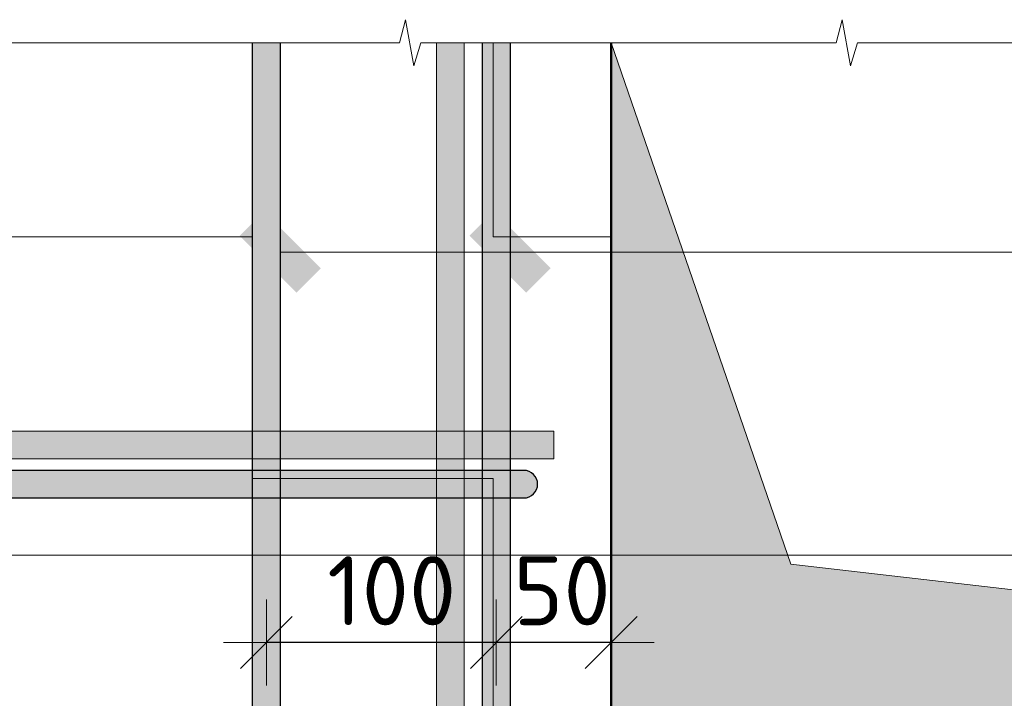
# Model space of a CAD drawing. Header units: metres. Extents: x -38 to 97, y -15 to 21.
# Tile 71 of 87: x 73.924 to 74.352, y 8.409 to 8.705. Entities that reach past the tile are written whole.
import ezdxf

# ---------------------------------------------------------------- set-up
doc = ezdxf.new("R2010")
doc.units = ezdxf.units.M
doc.header["$PDMODE"] = 65
doc.layers.add('XR$3$_3898', color=7, linetype='Continuous')
doc.layers.add('XR$5$_3898', color=7, linetype='Continuous')
doc.layers.add('XR$3$Размерная линия_ общее', color=7, linetype='Continuous', lineweight=13)
doc.layers.add('XR$5$Размерная линия_ общее', color=7, linetype='Continuous', lineweight=13)
doc.styles.add('ISOCPEUR', font='txt')
doc.dimstyles.new('DIMSTYLE_19', dxfattribs={"dimtxt": 0.03, "dimasz": 0.0375, "dimexe": 0, "dimexo": 1e-06, "dimgap": 0.015, "dimtad": 2, "dimdec": 0, "dimlfac": 1000, "dimrnd": 1, "dimzin": 12, "dimdsep": 46, "dimtxsty": 'ISOCPEUR', "dimblk1": 'ALL_ML_STRICH', "dimblk2": 'ALL_ML_STRICH', "dimsah": 1, "dimcen": 0, "dimse1": 1, "dimse2": 1, "dimclrd": 7, "dimclre": 256, "dimclrt": 7, "dimadec": 0, "dimazin": 0, "dimtfac": 1, "dimtdec": 0, "dimtix": 1, "dimtmove": 2, "dimatfit": 3, "dimfxl": 0, "dimtvp": 1.2, "dimtzin": 0, "dimlwd": 0, "dimlwe": -3, "dimarcsym": 0})
doc.dimstyles.new('DIMSTYLE_20', dxfattribs={"dimtxt": 0.03, "dimasz": 0.0375, "dimexe": 0, "dimexo": 1e-06, "dimgap": 0.015, "dimtad": 2, "dimdec": 0, "dimlfac": 1000, "dimrnd": 1, "dimzin": 12, "dimdsep": 46, "dimtxsty": 'ISOCPEUR', "dimblk1": 'ALL_ML_STRICH', "dimblk2": 'ALL_ML_STRICH', "dimsah": 1, "dimcen": 0, "dimse1": 1, "dimse2": 1, "dimclrd": 7, "dimclre": 256, "dimclrt": 7, "dimadec": 0, "dimazin": 0, "dimtfac": 1, "dimtdec": 0, "dimtix": 1, "dimtmove": 2, "dimatfit": 3, "dimfxl": 0, "dimtzin": 0, "dimlwd": 0, "dimlwe": -3, "dimarcsym": 0})
pattern_1 = [(0, (0.21, 0.21), (0.105, 0.105), [0.105, -0.105]), (90, (0.21, 0.21), (-0.105, 0.105), [0.105, -0.105])]

# ---------------------------------------------------------------- blocks, each defined once
blk = doc.blocks.new('СЛОЖНЫЙ_ОБЪЕКТ_12')
at = {"linetype": 'Continuous', "lineweight": 13, "transparency": 33554687}
blk.add_hatch(color=7, dxfattribs=at).paths.add_polyline_path([(74.11738, 8.0346), (74.11738, 8.6946), (74.10538, 8.6946), (74.10538, 8.0346)])
at = {"color": 7, "linetype": 'Continuous', "lineweight": 13, "transparency": 33554687}
blk.add_lwpolyline([(74.11738, 8.0346), (74.11738, 8.6946), (74.10538, 8.6946), (74.10538, 8.0346), (74.11738, 8.0346)], close=True, dxfattribs=at)
blk = doc.blocks.new('ЭЛЕМЕНТ_УЗОРА_6')
at = {"color": 7, "linetype": 'Continuous', "lineweight": 13, "transparency": 33554687}
for points in [[(73.80638, 8.6946), (73.89929, 8.6946), (73.90195, 8.7046), (73.90556, 8.6846), (73.9086, 8.6946), (73.99638, 8.6946)], [(73.99638, 8.6946), (74.08929, 8.6946), (74.09195, 8.7046), (74.09556, 8.6846), (74.0986, 8.6946), (74.18638, 8.6946)], [(74.18638, 8.6946), (74.27929, 8.6946), (74.28195, 8.7046), (74.28556, 8.6846), (74.2886, 8.6946), (74.37638, 8.6946)]]:
    blk.add_lwpolyline(points, dxfattribs=at)
blk = doc.blocks.new('СЛОЖНЫЙ_ОБЪЕКТ_17')
at = {"linetype": 'Continuous', "lineweight": 25, "true_color": 0x5f5f5f, "transparency": 33554687}
blk.add_hatch(color=251, dxfattribs=at).paths.add_polyline_path([(74.12538, 8.0646), (74.12538, 8.6946), (74.13738, 8.6946), (74.13738, 8.0646)], flags=16)
at = {"color": 7, "linetype": 'Continuous', "lineweight": 25, "transparency": 33554687}
blk.add_line((74.12538, 8.0646), (74.12538, 8.6946), dxfattribs=at)
blk.add_lwpolyline([(74.13738, 8.6946), (74.13738, 8.0646), (74.12538, 8.0646)], dxfattribs=at)
blk = doc.blocks.new('СЛОЖНЫЙ_ОБЪЕКТ_18')
at = {"linetype": 'Continuous', "lineweight": 13, "true_color": 0xc5c5c5, "transparency": 33554687}
for points in [[(73.84038, 8.4966), (73.84038, 8.5086), (73.83838, 8.5086), (73.83838, 8.4966)], [(74.14582, 8.49712), (74.14691, 8.49775), (74.14784, 8.49858), (74.14858, 8.4996), (74.14909, 8.50075), (74.14935, 8.50197), (74.14935, 8.50323), (74.14909, 8.50445), (74.14858, 8.5056), (74.14784, 8.50661), (74.14691, 8.50745), (74.14582, 8.50808), (74.14463, 8.50847), (74.14338, 8.5086), (73.84038, 8.5086), (73.84038, 8.4966), (74.14338, 8.4966), (74.14463, 8.49673)]]:
    blk.add_hatch(color=9, dxfattribs=at).paths.add_polyline_path(points)
at = {"color": 7, "linetype": 'Continuous', "lineweight": 13, "transparency": 33554687}
blk.add_lwpolyline([(73.84038, 8.4966), (73.84038, 8.5086), (73.83838, 8.5086), (73.83838, 8.4966), (73.84038, 8.4966)], close=True, dxfattribs=at)
at = {"color": 7, "linetype": 'Continuous', "lineweight": 25, "transparency": 33554687}
blk.add_lwpolyline([(74.14338, 8.5086), (73.84038, 8.5086), (73.84038, 8.4966), (74.14338, 8.4966)], dxfattribs=at)
blk.add_arc((74.14338, 8.5026), 0.006, 270, 90, dxfattribs=at)
blk = doc.blocks.new('СЛОЖНЫЙ_ОБЪЕКТ_19')
at = {"linetype": 'Continuous', "lineweight": 13, "transparency": 33554687}
blk.add_hatch(color=7, dxfattribs=at).paths.add_polyline_path([(73.80638, 8.5256), (74.15638, 8.5256), (74.15638, 8.5136), (73.80638, 8.5136)], flags=16)
at = {"color": 7, "linetype": 'Continuous', "lineweight": 13, "transparency": 33554687}
blk.add_lwpolyline([(73.80638, 8.5256), (74.15638, 8.5256), (74.15638, 8.5136), (73.80638, 8.5136), (73.80638, 8.5256)], close=True, dxfattribs=at)
blk = doc.blocks.new('СЛОЖНЫЙ_ОБЪЕКТ_26')
at = {"linetype": 'Continuous', "lineweight": 25, "true_color": 0x5f5f5f, "transparency": 33554687}
blk.add_hatch(color=251, dxfattribs=at).paths.add_polyline_path([(74.02538, 8.0646), (74.02538, 8.6946), (74.03738, 8.6946), (74.03738, 8.0646)], flags=16)
at = {"color": 7, "linetype": 'Continuous', "lineweight": 25, "transparency": 33554687}
blk.add_line((74.02538, 8.0646), (74.02538, 8.6946), dxfattribs=at)
blk.add_lwpolyline([(74.03738, 8.6946), (74.03738, 8.0646), (74.02538, 8.0646)], dxfattribs=at)
blk = doc.blocks.new('ALL_ML_STRICH')
at = {"color": 0, "linetype": 'ByBlock', "lineweight": -2}
for p, q in [((0, -0.5), (0, 0.5)), ((-0.3, -0.3), (0.3, 0.3)), ((-1, 0), (0.5, 0))]:
    blk.add_line(p, q, dxfattribs=at)
blk = doc.blocks.new('*D133')
at = {"layer": 'DEFPOINTS', "color": 7, "linetype": 'Continuous', "lineweight": 13, "transparency": 33554687}
for p in [(74.13138, 8.47059), (74.18138, 8.47286), (74.18138, 8.43375)]:
    blk.add_point(p, dxfattribs=at)
at = {"layer": 'XR$3$Размерная линия_ общее', "color": 7, "linetype": 'Continuous', "lineweight": -2, "transparency": 33554687}
blk.add_line((74.18138, 8.43375), (74.13138, 8.43375), dxfattribs=at)
at = {"layer": 'XR$3$Размерная линия_ общее', "color": 7, "linetype": 'Continuous', "lineweight": 13, "transparency": 33554687, "xscale": 0.0375, "yscale": 0.0375, "zscale": 0.0375}
for p, rotation in [((74.13138, 8.43375), 180), ((74.18138, 8.43375), 360)]:
    blk.add_blockref('ALL_ML_STRICH', p, dxfattribs=dict(at, rotation=rotation))
at = {"layer": 'XR$3$Размерная линия_ общее', "color": 7, "linetype": 'Continuous', "lineweight": 13, "transparency": 33554687, "insert": (74.16, 8.45625), "char_height": 0.03, "width": 0.06, "attachment_point": 5, "style": 'ISOCPEUR'}
blk.add_mtext('\\A1;{50}', dxfattribs=at)
blk = doc.blocks.new('*D134')
at = {"layer": 'DEFPOINTS', "color": 7, "linetype": 'Continuous', "lineweight": 13, "transparency": 33554687}
for p in [(74.13138, 8.47059), (74.03138, 8.4695), (74.13138, 8.43375)]:
    blk.add_point(p, dxfattribs=at)
at = {"layer": 'XR$3$Размерная линия_ общее', "color": 7, "linetype": 'Continuous', "lineweight": -2, "transparency": 33554687}
blk.add_line((74.13138, 8.43375), (74.03138, 8.43375), dxfattribs=at)
at = {"layer": 'XR$3$Размерная линия_ общее', "color": 7, "linetype": 'Continuous', "lineweight": 13, "transparency": 33554687, "xscale": 0.0375, "yscale": 0.0375, "zscale": 0.0375}
for p, rotation in [((74.03138, 8.43375), 180), ((74.13138, 8.43375), 360)]:
    blk.add_blockref('ALL_ML_STRICH', p, dxfattribs=dict(at, rotation=rotation))
at = {"layer": 'XR$3$Размерная линия_ общее', "color": 7, "linetype": 'Continuous', "lineweight": 13, "transparency": 33554687, "insert": (74.08588, 8.45625), "char_height": 0.03, "width": 0.09, "attachment_point": 5, "style": 'ISOCPEUR'}
blk.add_mtext('\\A1;{100}', dxfattribs=at)
blk = doc.blocks.new('СЛОЖНЫЙ_ОБЪЕКТ_40')
at = {"linetype": 'Continuous', "lineweight": 13, "transparency": 33554687}
blk.add_hatch(color=7, dxfattribs=at).paths.add_polyline_path([(74.11738, 8.0346), (74.11738, 8.6946), (74.10538, 8.6946), (74.10538, 8.0346)])
at = {"color": 7, "linetype": 'Continuous', "lineweight": 13, "transparency": 33554687}
blk.add_lwpolyline([(74.11738, 8.0346), (74.11738, 8.6946), (74.10538, 8.6946), (74.10538, 8.0346), (74.11738, 8.0346)], close=True, dxfattribs=at)
blk = doc.blocks.new('ЭЛЕМЕНТ_УЗОРА_13')
at = {"color": 7, "linetype": 'Continuous', "lineweight": 13, "transparency": 33554687}
for points in [[(73.80638, 8.6946), (73.89929, 8.6946), (73.90195, 8.7046), (73.90556, 8.6846), (73.9086, 8.6946), (73.99638, 8.6946)], [(73.99638, 8.6946), (74.08929, 8.6946), (74.09195, 8.7046), (74.09556, 8.6846), (74.0986, 8.6946), (74.18638, 8.6946)], [(74.18638, 8.6946), (74.27929, 8.6946), (74.28195, 8.7046), (74.28556, 8.6846), (74.2886, 8.6946), (74.37638, 8.6946)]]:
    blk.add_lwpolyline(points, dxfattribs=at)
blk = doc.blocks.new('СЛОЖНЫЙ_ОБЪЕКТ_45')
at = {"linetype": 'Continuous', "lineweight": 25, "true_color": 0x5f5f5f, "transparency": 33554687}
blk.add_hatch(color=251, dxfattribs=at).paths.add_polyline_path([(74.12538, 8.0646), (74.12538, 8.6946), (74.13738, 8.6946), (74.13738, 8.0646)], flags=16)
at = {"color": 7, "linetype": 'Continuous', "lineweight": 25, "transparency": 33554687}
blk.add_line((74.12538, 8.0646), (74.12538, 8.6946), dxfattribs=at)
blk.add_lwpolyline([(74.13738, 8.6946), (74.13738, 8.0646), (74.12538, 8.0646)], dxfattribs=at)
blk = doc.blocks.new('СЛОЖНЫЙ_ОБЪЕКТ_46')
at = {"linetype": 'Continuous', "lineweight": 13, "true_color": 0xc5c5c5, "transparency": 33554687}
for points in [[(73.84038, 8.4966), (73.84038, 8.5086), (73.83838, 8.5086), (73.83838, 8.4966)], [(74.14582, 8.49712), (74.14691, 8.49775), (74.14784, 8.49858), (74.14858, 8.4996), (74.14909, 8.50075), (74.14935, 8.50197), (74.14935, 8.50323), (74.14909, 8.50445), (74.14858, 8.5056), (74.14784, 8.50661), (74.14691, 8.50745), (74.14582, 8.50808), (74.14463, 8.50847), (74.14338, 8.5086), (73.84038, 8.5086), (73.84038, 8.4966), (74.14338, 8.4966), (74.14463, 8.49673)]]:
    blk.add_hatch(color=9, dxfattribs=at).paths.add_polyline_path(points)
at = {"color": 7, "linetype": 'Continuous', "lineweight": 13, "transparency": 33554687}
blk.add_lwpolyline([(73.84038, 8.4966), (73.84038, 8.5086), (73.83838, 8.5086), (73.83838, 8.4966), (73.84038, 8.4966)], close=True, dxfattribs=at)
at = {"color": 7, "linetype": 'Continuous', "lineweight": 25, "transparency": 33554687}
blk.add_lwpolyline([(74.14338, 8.5086), (73.84038, 8.5086), (73.84038, 8.4966), (74.14338, 8.4966)], dxfattribs=at)
blk.add_arc((74.14338, 8.5026), 0.006, 270, 90, dxfattribs=at)
blk = doc.blocks.new('СЛОЖНЫЙ_ОБЪЕКТ_47')
at = {"linetype": 'Continuous', "lineweight": 13, "transparency": 33554687}
blk.add_hatch(color=7, dxfattribs=at).paths.add_polyline_path([(73.80638, 8.5256), (74.15638, 8.5256), (74.15638, 8.5136), (73.80638, 8.5136)], flags=16)
at = {"color": 7, "linetype": 'Continuous', "lineweight": 13, "transparency": 33554687}
blk.add_lwpolyline([(73.80638, 8.5256), (74.15638, 8.5256), (74.15638, 8.5136), (73.80638, 8.5136), (73.80638, 8.5256)], close=True, dxfattribs=at)
blk = doc.blocks.new('СЛОЖНЫЙ_ОБЪЕКТ_54')
at = {"linetype": 'Continuous', "lineweight": 25, "true_color": 0x5f5f5f, "transparency": 33554687}
blk.add_hatch(color=251, dxfattribs=at).paths.add_polyline_path([(74.02538, 8.0646), (74.02538, 8.6946), (74.03738, 8.6946), (74.03738, 8.0646)], flags=16)
at = {"color": 7, "linetype": 'Continuous', "lineweight": 25, "transparency": 33554687}
blk.add_line((74.02538, 8.0646), (74.02538, 8.6946), dxfattribs=at)
blk.add_lwpolyline([(74.03738, 8.6946), (74.03738, 8.0646), (74.02538, 8.0646)], dxfattribs=at)
blk = doc.blocks.new('*D332')
at = {"layer": 'DEFPOINTS', "color": 7, "linetype": 'Continuous', "lineweight": 13, "transparency": 33554687}
for p in [(74.13138, 8.47059), (74.18138, 8.47286), (74.18138, 8.43375)]:
    blk.add_point(p, dxfattribs=at)
at = {"layer": 'XR$5$Размерная линия_ общее', "color": 7, "linetype": 'Continuous', "lineweight": -2, "transparency": 33554687}
blk.add_line((74.18138, 8.43375), (74.13138, 8.43375), dxfattribs=at)
at = {"layer": 'XR$5$Размерная линия_ общее', "color": 7, "linetype": 'Continuous', "lineweight": 13, "transparency": 33554687, "xscale": 0.0375, "yscale": 0.0375, "zscale": 0.0375}
for p, rotation in [((74.13138, 8.43375), 180), ((74.18138, 8.43375), 360)]:
    blk.add_blockref('ALL_ML_STRICH', p, dxfattribs=dict(at, rotation=rotation))
at = {"layer": 'XR$5$Размерная линия_ общее', "color": 7, "linetype": 'Continuous', "lineweight": 13, "transparency": 33554687, "insert": (74.16, 8.45625), "char_height": 0.03, "width": 0.06, "attachment_point": 5, "style": 'ISOCPEUR'}
blk.add_mtext('\\A1;{50}', dxfattribs=at)
blk = doc.blocks.new('*D333')
at = {"layer": 'DEFPOINTS', "color": 7, "linetype": 'Continuous', "lineweight": 13, "transparency": 33554687}
for p in [(74.13138, 8.47059), (74.03138, 8.4695), (74.13138, 8.43375)]:
    blk.add_point(p, dxfattribs=at)
at = {"layer": 'XR$5$Размерная линия_ общее', "color": 7, "linetype": 'Continuous', "lineweight": -2, "transparency": 33554687}
blk.add_line((74.13138, 8.43375), (74.03138, 8.43375), dxfattribs=at)
at = {"layer": 'XR$5$Размерная линия_ общее', "color": 7, "linetype": 'Continuous', "lineweight": 13, "transparency": 33554687, "xscale": 0.0375, "yscale": 0.0375, "zscale": 0.0375}
for p, rotation in [((74.03138, 8.43375), 180), ((74.13138, 8.43375), 360)]:
    blk.add_blockref('ALL_ML_STRICH', p, dxfattribs=dict(at, rotation=rotation))
at = {"layer": 'XR$5$Размерная линия_ общее', "color": 7, "linetype": 'Continuous', "lineweight": 13, "transparency": 33554687, "insert": (74.08588, 8.45625), "char_height": 0.03, "width": 0.09, "attachment_point": 5, "style": 'ISOCPEUR'}
blk.add_mtext('\\A1;{100}', dxfattribs=at)

msp = doc.modelspace()

# ---------------------------------------------------------------- hatches: boundary and pattern name
at = {"linetype": 'Continuous', "lineweight": 13, "transparency": 33554687}
h = msp.add_hatch(dxfattribs=at)
h.set_pattern_fill('____', scale=0.105, style=0, pattern_type=2)
h.set_pattern_definition(pattern_1)
h.paths.add_polyline_path([(73.80638, 8.6946), (73.80638, 8.0346), (74.75638, 8.0346), (74.75638, 8.3896), (74.18138, 8.3896), (74.18138, 8.6946)], flags=0)
h = msp.add_hatch(dxfattribs=at)
h.set_pattern_fill('____', scale=0.105, style=0, pattern_type=2)
h.set_pattern_definition(pattern_1)
h.paths.add_polyline_path([(73.80638, 8.6946), (73.80638, 8.0346), (74.75638, 8.0346), (74.75638, 8.3896), (74.18138, 8.3896), (74.18138, 8.6946)], flags=0)
at = {"linetype": 'Continuous', "lineweight": 13, "true_color": 0x696969, "transparency": 33554687}
msp.add_hatch(color=251, dxfattribs=at).paths.add_polyline_path([(74.75638, 8.4106), (74.25957, 8.46779), (74.18138, 8.6946), (74.18138, 8.3896), (74.75638, 8.3896)])
msp.add_hatch(color=251, dxfattribs=at).paths.add_polyline_path([(74.75638, 8.4106), (74.25957, 8.46779), (74.18138, 8.6946), (74.18138, 8.3896), (74.75638, 8.3896)])
at = {"linetype": 'Continuous', "lineweight": 25, "true_color": 0x000000, "transparency": 33554687}
for points in [[(74.05506, 8.5965), (74.03031, 8.62125), (74.0197, 8.61064), (74.04445, 8.58589)], [(74.05506, 8.5965), (74.03031, 8.62125), (74.0197, 8.61064), (74.04445, 8.58589)], [(74.15506, 8.5965), (74.13031, 8.62125), (74.1197, 8.61064), (74.14445, 8.58589)], [(74.15506, 8.5965), (74.13031, 8.62125), (74.1197, 8.61064), (74.14445, 8.58589)]]:
    msp.add_hatch(color=18, dxfattribs=at).paths.add_polyline_path(points)

# ---------------------------------------------------------------- linework, layer by layer
at = {"color": 7, "linetype": 'Continuous', "lineweight": 13, "transparency": 33554687}
for p, q in [((74.03738, 8.60357), (75.04771, 8.60357)), ((74.03738, 8.60357), (75.04771, 8.60357)), ((86.41979, 8.47171), (67.91979, 8.47171))]:
    msp.add_line(p, q, dxfattribs=at)
msp.add_lwpolyline([(74.75638, 8.4106), (74.25957, 8.46779), (74.18138, 8.6946)], dxfattribs=at)
msp.add_lwpolyline([(74.75638, 8.4106), (74.25957, 8.46779), (74.18138, 8.6946)], dxfattribs=at)
at = {"layer": 'XR$3$_3898', "color": 7, "linetype": 'Continuous', "lineweight": 50, "transparency": 33554687}
msp.add_lwpolyline([(74.75638, 8.3896), (74.18138, 8.3896), (74.18138, 8.6946)], dxfattribs=at)
at = {"layer": 'XR$5$_3898', "color": 7, "linetype": 'Continuous', "lineweight": 50, "transparency": 33554687}
msp.add_lwpolyline([(74.75638, 8.3896), (74.18138, 8.3896), (74.18138, 8.6946)], dxfattribs=at)

# ---------------------------------------------------------------- block references
at = {"color": 7, "linetype": 'Continuous', "lineweight": 13, "transparency": 33554687}
for name in ['ЭЛЕМЕНТ_УЗОРА_6', 'ЭЛЕМЕНТ_УЗОРА_13', 'СЛОЖНЫЙ_ОБЪЕКТ_12', 'СЛОЖНЫЙ_ОБЪЕКТ_40', 'СЛОЖНЫЙ_ОБЪЕКТ_19', 'СЛОЖНЫЙ_ОБЪЕКТ_47', 'СЛОЖНЫЙ_ОБЪЕКТ_18', 'СЛОЖНЫЙ_ОБЪЕКТ_46']:
    msp.add_blockref(name, (0, 0), dxfattribs=at)
at = {"color": 7, "linetype": 'Continuous', "lineweight": 25, "transparency": 33554687}
for name in ['СЛОЖНЫЙ_ОБЪЕКТ_26', 'СЛОЖНЫЙ_ОБЪЕКТ_54', 'СЛОЖНЫЙ_ОБЪЕКТ_17', 'СЛОЖНЫЙ_ОБЪЕКТ_45']:
    msp.add_blockref(name, (0, 0), dxfattribs=at)

# ---------------------------------------------------------------- dimensions: what is measured, and where the dimension line sits
at = {"layer": 'XR$3$Размерная линия_ общее', "color": 7, "linetype": 'Continuous', "lineweight": 13, "transparency": 33554687}
for base, p1, p2, dimstyle, picture, middle in [((74.03138, 8.43375), (74.13138, 8.47059), (74.03138, 8.4695), 'DIMSTYLE_20', '*D134', (74.08588, 8.45625)), ((74.13138, 8.43375), (74.18138, 8.47286), (74.13138, 8.47059), 'DIMSTYLE_19', '*D133', (74.16, 8.45625))]:
    dim = msp.add_linear_dim(base=base, p1=p1, p2=p2, angle=180, dimstyle=dimstyle, override={"dimpost": '<>', "dimclrd": 7, "dimclre": 253, "dimclrt": 7, "dimlwd": 0, "dimlwe": 65533}, dxfattribs=at)
    dim.commit()
    dim.dimension.update_dxf_attribs({"geometry": picture, "text_midpoint": middle, "dimtype": 160})
at = {"layer": 'XR$5$Размерная линия_ общее', "color": 7, "linetype": 'Continuous', "lineweight": 13, "transparency": 33554687}
for base, p1, p2, dimstyle, picture, middle in [((74.03138, 8.43375), (74.13138, 8.47059), (74.03138, 8.4695), 'DIMSTYLE_20', '*D333', (74.08588, 8.45625)), ((74.13138, 8.43375), (74.18138, 8.47286), (74.13138, 8.47059), 'DIMSTYLE_19', '*D332', (74.16, 8.45625))]:
    dim = msp.add_linear_dim(base=base, p1=p1, p2=p2, angle=180, dimstyle=dimstyle, override={"dimpost": '<>', "dimclrd": 7, "dimclre": 253, "dimclrt": 7, "dimlwd": 0, "dimlwe": 65533}, dxfattribs=at)
    dim.commit()
    dim.dimension.update_dxf_attribs({"geometry": picture, "text_midpoint": middle, "dimtype": 160})

doc.saveas('drawing.dxf')
